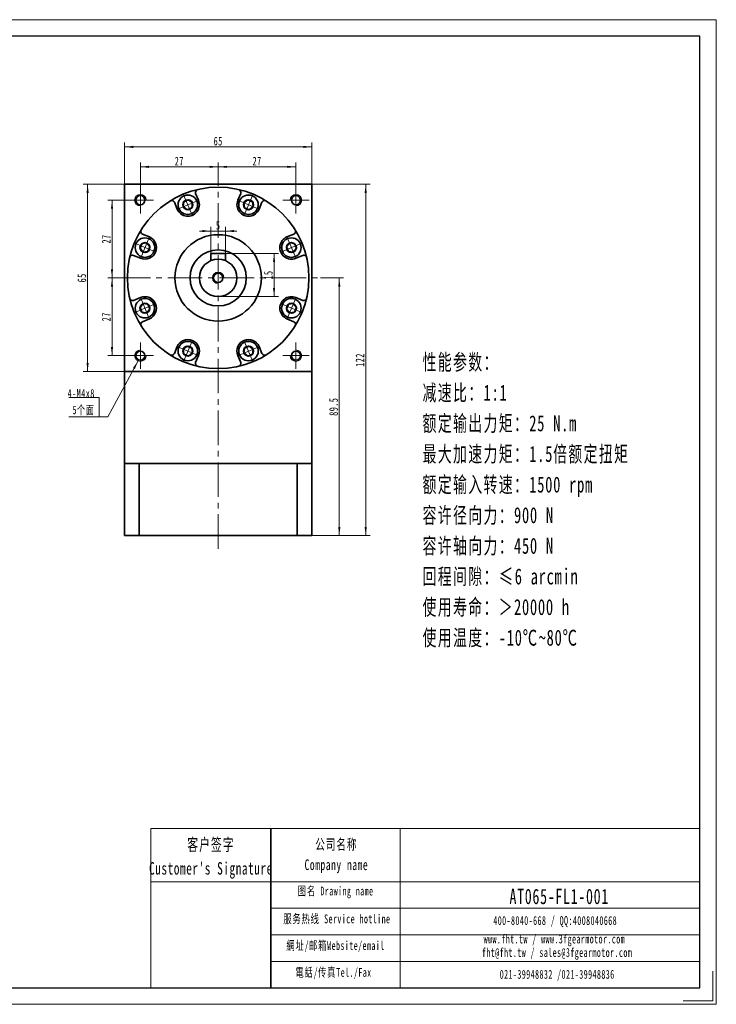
# Model space of a CAD drawing. Header units: millimetres. Extents: x -35 to 448, y -8 to 334.
# Tile 2 of 2: x 206 to 448, y -8 to 334. Entities that reach past the tile are written whole.
import ezdxf

# ---------------------------------------------------------------- set-up
doc = ezdxf.new("R2010")
doc.units = ezdxf.units.MM
doc.set_wipeout_variables(frame=1)
doc.linetypes.add('点画线', pattern=[18, 12, -2, 2, -2])
doc.layers.get('0').update_dxf_attribs({"lineweight": 35})
for name, color, linetype, lineweight in [('7标注层', 4, 'Continuous', 18), ('SLD-0', 7, 'Continuous', 18), ('中心线层', 1, '点画线', 18), ('图框_外框线', 7, 'Continuous', 18), ('尺寸线层', 3, 'Continuous', 18), ('粗实线层', 7, 'Continuous', 35)]:
    doc.layers.add(name, color=color, linetype=linetype, lineweight=lineweight)
doc.styles.add('标准', font='txt', dxfattribs={"width": 0.667})
doc.dimstyles.new('a4-1-1', dxfattribs={"dimtxt": 3, "dimasz": 3, "dimexe": 1.5, "dimexo": 0, "dimgap": 0.5, "dimtad": 1, "dimdec": 3, "dimdsep": 46, "dimtxsty": '标准', "dimblk": '_CAXARROW', "dimcen": 0, "dimdle": 6, "dimazin": 2, "dimtfac": 0.707107, "dimtdec": 3, "dimtix": 1, "dimtmove": 2, "dimatfit": 3, "dimfxl": 0, "dimfrac": 2, "dimtolj": 1, "dimarcsym": 0})
doc.dimstyles.new('a4-1-1.5', dxfattribs={"dimtxt": 4.5, "dimasz": 4.5, "dimexe": 2.25, "dimexo": 0, "dimgap": 0.75, "dimtad": 1, "dimdec": 3, "dimdsep": 46, "dimtxsty": '标准', "dimblk": '_CAXARROW', "dimcen": 0, "dimdle": 9, "dimazin": 2, "dimtfac": 0.707107, "dimtdec": 3, "dimtix": 1, "dimtmove": 2, "dimatfit": 3, "dimfxl": 0, "dimfrac": 2, "dimtolj": 1, "dimarcsym": 0})

# ---------------------------------------------------------------- blocks, each defined once
blk = doc.blocks.new('*X17')
at = {"layer": '尺寸线层', "linetype": 'Continuous'}
for points in [[(248.36, 282.49), (251.36, 282.86), (251.36, 282.11)], [(275.36, 282.49), (272.36, 282.86), (272.36, 282.11)]]:
    blk.add_hatch(color=0, dxfattribs=at).paths.add_polyline_path(points, flags=0)
at = {"layer": '尺寸线层', "color": 0, "linetype": 'Continuous'}
for p, q in [((248.36, 275.52), (248.36, 283.99)), ((275.36, 279.19), (275.36, 283.99)), ((248.36, 282.49), (275.36, 282.49))]:
    blk.add_line(p, q, dxfattribs=at)
at = {"layer": '尺寸线层', "color": 0, "insert": (261.86, 284.47), "char_height": 3, "width": 6, "attachment_point": 5, "line_spacing_factor": 1.15057, "style": '标准'}
blk.add_mtext('\\T1.1;27', dxfattribs=at)
blk = doc.blocks.new('_CAXARROW')
blk.add_hatch(color=0).paths.add_polyline_path([(0, 0), (-1, 0.125), (-1, -0.125)], flags=0)
blk = doc.blocks.new('*X18')
at = {"layer": '尺寸线层', "linetype": 'Continuous'}
for points in [[(275.36, 282.49), (278.36, 282.86), (278.36, 282.11)], [(302.36, 282.49), (299.36, 282.86), (299.36, 282.11)]]:
    blk.add_hatch(color=0, dxfattribs=at).paths.add_polyline_path(points, flags=0)
at = {"layer": '尺寸线层', "color": 0, "linetype": 'Continuous'}
for p, q in [((275.36, 279.19), (275.36, 283.99)), ((302.36, 275.52), (302.36, 283.99)), ((275.36, 282.49), (302.36, 282.49))]:
    blk.add_line(p, q, dxfattribs=at)
at = {"layer": '尺寸线层', "color": 0, "insert": (288.86, 284.47), "char_height": 3, "width": 6, "attachment_point": 5, "line_spacing_factor": 1.15057, "style": '标准'}
blk.add_mtext('\\T1.1;27', dxfattribs=at)
blk = doc.blocks.new('*X19')
at = {"layer": '尺寸线层', "linetype": 'Continuous'}
for points in [[(238.52, 270.92), (238.89, 267.92), (238.14, 267.92)], [(238.52, 243.92), (238.89, 246.92), (238.14, 246.92)]]:
    blk.add_hatch(color=0, dxfattribs=at).paths.add_polyline_path(points, flags=0)
at = {"layer": '尺寸线层', "color": 0, "linetype": 'Continuous'}
for p, q in [((243.76, 270.92), (237.02, 270.92)), ((238.52, 270.92), (238.52, 243.92)), ((239.86, 243.92), (237.02, 243.92))]:
    blk.add_line(p, q, dxfattribs=at)
at = {"layer": '尺寸线层', "color": 0, "insert": (236.53, 257.42), "char_height": 3, "width": 6, "attachment_point": 5, "rotation": 90, "line_spacing_factor": 1.15057, "style": '标准'}
blk.add_mtext('\\T1.1;27', dxfattribs=at)
blk = doc.blocks.new('*X20')
at = {"layer": '尺寸线层', "linetype": 'Continuous'}
for points in [[(238.52, 243.92), (238.89, 240.92), (238.14, 240.92)], [(238.52, 216.92), (238.89, 219.92), (238.14, 219.92)]]:
    blk.add_hatch(color=0, dxfattribs=at).paths.add_polyline_path(points, flags=0)
at = {"layer": '尺寸线层', "color": 0, "linetype": 'Continuous'}
for p, q in [((239.86, 243.92), (237.02, 243.92)), ((238.52, 243.92), (238.52, 216.92)), ((243.76, 216.92), (237.02, 216.92))]:
    blk.add_line(p, q, dxfattribs=at)
at = {"layer": '尺寸线层', "color": 0, "insert": (236.53, 230.42), "char_height": 3, "width": 6, "attachment_point": 5, "rotation": 90, "line_spacing_factor": 1.15057, "style": '标准'}
blk.add_mtext('\\T1.1;27', dxfattribs=at)
blk = doc.blocks.new('*X21')
at = {"layer": '尺寸线层', "linetype": 'Continuous'}
for points in [[(230.05, 276.42), (229.68, 273.42), (230.43, 273.42)], [(230.05, 211.42), (229.68, 214.42), (230.43, 214.42)]]:
    blk.add_hatch(color=0, dxfattribs=at).paths.add_polyline_path(points, flags=0)
at = {"layer": '尺寸线层', "color": 0, "linetype": 'Continuous'}
for p, q in [((242.86, 276.42), (228.55, 276.42)), ((230.05, 211.42), (230.05, 276.42)), ((242.86, 211.42), (228.55, 211.42))]:
    blk.add_line(p, q, dxfattribs=at)
at = {"layer": '尺寸线层', "color": 0, "insert": (228.07, 243.92), "char_height": 3, "width": 6, "attachment_point": 5, "rotation": 90, "line_spacing_factor": 1.15057, "style": '标准'}
blk.add_mtext('\\T1.1;65', dxfattribs=at)
blk = doc.blocks.new('*X22')
at = {"layer": '尺寸线层', "linetype": 'Continuous'}
for points in [[(242.86, 289.4), (245.86, 289.78), (245.86, 289.03)], [(307.86, 289.4), (304.86, 289.78), (304.86, 289.03)]]:
    blk.add_hatch(color=0, dxfattribs=at).paths.add_polyline_path(points, flags=0)
at = {"layer": '尺寸线层', "color": 0, "linetype": 'Continuous'}
for p, q in [((242.86, 276.42), (242.86, 290.9)), ((307.86, 276.42), (307.86, 290.9)), ((242.86, 289.4), (307.86, 289.4))]:
    blk.add_line(p, q, dxfattribs=at)
at = {"layer": '尺寸线层', "color": 0, "insert": (275.36, 291.39), "char_height": 3, "width": 6, "attachment_point": 5, "line_spacing_factor": 1.15057, "style": '标准'}
blk.add_mtext('\\T1.1;65', dxfattribs=at)
blk = doc.blocks.new('*X23')
at = {"layer": '尺寸线层', "linetype": 'Continuous'}
for points in [[(317.39, 243.92), (317.77, 240.92), (317.02, 240.92)], [(317.39, 154.42), (317.77, 157.42), (317.02, 157.42)]]:
    blk.add_hatch(color=0, dxfattribs=at).paths.add_polyline_path(points, flags=0)
at = {"layer": '尺寸线层', "color": 0, "linetype": 'Continuous'}
for p, q in [((310.86, 243.92), (318.89, 243.92)), ((317.39, 243.92), (317.39, 154.42)), ((307.86, 154.42), (318.89, 154.42))]:
    blk.add_line(p, q, dxfattribs=at)
at = {"layer": '尺寸线层', "color": 0, "insert": (315.41, 199.17), "char_height": 3, "width": 10.9114, "attachment_point": 5, "rotation": 90, "line_spacing_factor": 1.15057, "style": '标准'}
blk.add_mtext('\\T1.1;89.5', dxfattribs=at)
blk = doc.blocks.new('*X24')
at = {"layer": '尺寸线层', "linetype": 'Continuous'}
for points in [[(326.56, 276.42), (326.93, 273.42), (326.18, 273.42)], [(326.56, 154.42), (326.93, 157.42), (326.18, 157.42)]]:
    blk.add_hatch(color=0, dxfattribs=at).paths.add_polyline_path(points, flags=0)
at = {"layer": '尺寸线层', "color": 0, "linetype": 'Continuous'}
for p, q in [((307.86, 276.42), (328.06, 276.42)), ((326.56, 276.42), (326.56, 154.42)), ((307.86, 154.42), (328.06, 154.42))]:
    blk.add_line(p, q, dxfattribs=at)
at = {"layer": '尺寸线层', "color": 0, "insert": (324.57, 215.42), "char_height": 3, "width": 7.8007, "attachment_point": 5, "rotation": 90, "line_spacing_factor": 1.15057, "style": '标准'}
blk.add_mtext('\\T1.1;122', dxfattribs=at)
blk = doc.blocks.new('*X25')
at = {"layer": '尺寸线层', "linetype": 'Continuous'}
blk.add_hatch(color=0, dxfattribs=at).paths.add_polyline_path([(13.51, 19.45), (12.42, 16.63), (11.76, 16.99)], flags=0)
at = {"layer": '尺寸线层', "color": 0, "linetype": 'Continuous'}
blk.add_line((13.51, 19.45), (3, 0), dxfattribs=at)
at = {"layer": '尺寸线层', "color": 0}
for p, q in [((0, 6.73), (-10.53, 6.73)), ((0, 0), (0, 6.73)), ((0, 0), (-10.53, 0)), ((3, 0), (0, 0))]:
    blk.add_line(p, q, dxfattribs=at)
at = {"layer": '尺寸线层', "color": 0, "insert": (-1.5, 0.6), "char_height": 3, "width": 17.068, "attachment_point": 9, "line_spacing_factor": 1.15057, "style": '标准'}
blk.add_mtext('\\T1.1;4-M4x8\\P5个面', dxfattribs=at)
blk = doc.blocks.new('*X26')
at = {"layer": '尺寸线层', "linetype": 'Continuous'}
for points in [[(294.76, 252.42), (295.14, 249.42), (294.39, 249.42)], [(294.76, 237.42), (295.14, 240.42), (294.39, 240.42)]]:
    blk.add_hatch(color=0, dxfattribs=at).paths.add_polyline_path(points, flags=0)
at = {"layer": '尺寸线层', "color": 0, "linetype": 'Continuous'}
for p, q in [((277.86, 252.42), (296.26, 252.42)), ((294.76, 252.42), (294.76, 237.42)), ((275.36, 237.42), (296.26, 237.42))]:
    blk.add_line(p, q, dxfattribs=at)
at = {"layer": '尺寸线层', "color": 0, "insert": (292.77, 244.92), "char_height": 3, "width": 6, "attachment_point": 5, "rotation": 90, "line_spacing_factor": 1.15057, "style": '标准'}
blk.add_mtext('\\T1.1;15', dxfattribs=at)
blk = doc.blocks.new('*X27')
at = {"layer": '尺寸线层', "linetype": 'Continuous'}
for points in [[(272.86, 260.18), (269.86, 259.81), (269.86, 260.56)], [(277.86, 260.18), (280.86, 259.81), (280.86, 260.56)]]:
    blk.add_hatch(color=0, dxfattribs=at).paths.add_polyline_path(points, flags=0)
at = {"layer": '尺寸线层', "color": 0, "linetype": 'Continuous'}
for p, q in [((281.86, 260.18), (268.86, 260.18)), ((272.86, 252.42), (272.86, 261.68)), ((277.86, 252.42), (277.86, 261.68))]:
    blk.add_line(p, q, dxfattribs=at)
at = {"layer": '尺寸线层', "color": 0, "insert": (275.36, 262.15), "char_height": 3, "width": 6, "attachment_point": 5, "line_spacing_factor": 1.15057, "style": '标准'}
blk.add_mtext('\\T1.1;5', dxfattribs=at)
blk = doc.blocks.new('*X28')
at = {"layer": '中心线层', "linetype": '点画线', "lineweight": 18}
for p, q in [((0, -3.89), (0, 3.89)), ((-3.89, 0), (3.89, 0))]:
    blk.add_line(p, q, dxfattribs=at)
at = {"layer": '粗实线层'}
for p, q in [((-1.73, 0), (-0.87, 1.5)), ((-1.73, 0), (-0.87, -1.5)), ((-0.87, 1.5), (0.87, 1.5)), ((1.73, 0), (0.87, 1.5)), ((1.73, 0), (0.87, 1.5)), ((1.73, 0), (0.87, -1.5)), ((-0.87, -1.5), (0.87, -1.5))]:
    blk.add_line(p, q, dxfattribs=at)
blk.add_circle((0, 0), 1.73, dxfattribs=at)
for start, end in [(0, 180), (180, 360)]:
    blk.add_arc((0, 0), 3.39, start, end, dxfattribs=at)
blk = doc.blocks.new('*X37')
at = {"layer": '尺寸线层', "color": 0, "char_height": 4.5, "attachment_point": 1, "line_spacing_factor": 1.15057, "style": '标准'}
for s, insert, width in [('\\T1.1;{\\H0.707107x;+0.017}', (123.96, 150.77), 38.1799), ('\\T1.1;%%C14G6(', (109.02, 148.63), 105.3014), ('\\T1.1;{\\H0.707107x;+0.006}', (123.96, 146.97), 38.1799), ('\\T1.1;)', (134.41, 148.63), 105.3014)]:
    blk.add_mtext(s, dxfattribs=dict(at, insert=insert, width=width))
blk = doc.blocks.new('*X36')
at = {"layer": '尺寸线层', "linetype": 'Continuous'}
for points in [[(115.19, 142.39), (119.69, 142.95), (119.69, 141.83)], [(129.19, 142.39), (124.69, 142.95), (124.69, 141.83)]]:
    blk.add_hatch(color=0, dxfattribs=at).paths.add_polyline_path(points, flags=0)
at = {"layer": '尺寸线层', "color": 0, "linetype": 'Continuous'}
for p, q in [((115.19, 165.42), (115.19, 140.14)), ((129.19, 165.42), (129.19, 140.14)), ((115.19, 142.39), (129.19, 142.39))]:
    blk.add_line(p, q, dxfattribs=at)
at = {"layer": '尺寸线层', "color": 0}
blk.add_blockref('*X37', (0, 0), dxfattribs=at)

msp = doc.modelspace()

# ---------------------------------------------------------------- linework, layer by layer
msp.add_line((293.6288, 52.7015), (293.6288, -2.5628))
at = {"layer": '7标注层', "color": 0}
msp.add_line((251.9405, 52.7015), (251.9405, -2.5533), dxfattribs=at)
at = {"layer": '中心线层'}
for p, q in [((275.359, 149.8596), (275.359, 279.194)), ((248.359, 266.3217), (248.359, 275.5217)), ((302.359, 275.5217), (302.359, 266.3217)), ((243.759, 270.9217), (252.959, 270.9217)), ((297.759, 270.9217), (306.959, 270.9217)), ((239.859, 243.9217), (310.859, 243.9217)), ((248.359, 212.3217), (248.359, 221.5217)), ((302.359, 221.5217), (302.359, 212.3217)), ((252.959, 216.9217), (243.759, 216.9217)), ((306.959, 216.9217), (297.759, 216.9217))]:
    msp.add_line(p, q, dxfattribs=at)
at = {"layer": '图框_外框线'}
for p, q in [((251.9405, 52.7015), (293.6288, 52.7015)), ((293.6288, 52.7015), (293.6288, -2.5533)), ((293.6288, 52.7015), (442.4679, 52.7015)), ((338.5451, 52.7015), (338.5451, -2.5533)), ((251.9405, 34.2629), (293.6288, 34.2629)), ((293.6288, 34.2629), (442.4679, 34.2629)), ((293.6288, 25.0436), (442.4679, 25.0436)), ((293.6288, 15.8243), (442.4679, 15.8243)), ((293.6288, 6.605), (442.4679, 6.605))]:
    msp.add_line(p, q, dxfattribs=at)
at = {"layer": '图框_外框线', "color": 3}
msp.add_lwpolyline([(447.0725, 3.2023), (447.0725, -7.1579), (436.7123, -7.1579)], dxfattribs=at)
at = {"layer": '粗实线层'}
for p, q in [((242.859, 276.4217), (307.859, 276.4217)), ((242.859, 211.4217), (242.859, 276.4217)), ((307.859, 211.4217), (307.859, 276.4217)), ((261.1397, 267.7977), (260.1495, 270.1881)), ((268.5307, 270.8592), (267.5406, 273.2496)), ((282.1873, 270.8592), (283.1774, 273.2496)), ((289.5783, 267.7977), (290.5684, 270.1881)), ((251.483, 258.1411), (249.0926, 259.1312)), ((299.2349, 258.1411), (301.6254, 259.1312)), ((248.4216, 250.75), (246.0311, 251.7402)), ((277.859, 252.4217), (272.859, 252.4217)), ((272.859, 252.4217), (272.859, 249.9217)), ((277.859, 252.4217), (277.859, 249.9217)), ((302.2964, 250.75), (304.6868, 251.7402)), ((248.4216, 237.0935), (246.0311, 236.1033)), ((302.2964, 237.0935), (304.6868, 236.1033)), ((251.483, 229.7024), (249.0926, 228.7123)), ((299.2349, 229.7024), (301.6254, 228.7123)), ((261.1397, 220.0458), (260.1495, 217.6554)), ((289.5783, 220.0458), (290.5684, 217.6554)), ((268.5307, 216.9843), (267.5406, 214.5939)), ((282.1873, 216.9843), (283.1774, 214.5939)), ((242.859, 211.4217), (307.859, 211.4217)), ((242.859, 211.4217), (242.859, 179.4217)), ((307.859, 211.4217), (307.859, 179.4217)), ((287.859, 179.4217), (242.859, 179.4217)), ((242.859, 179.4217), (242.859, 154.4217)), ((247.9729, 154.4217), (247.9729, 179.4217)), ((307.859, 179.4217), (287.859, 179.4217)), ((302.7451, 154.4217), (302.7451, 179.4217)), ((307.859, 154.4217), (307.859, 179.4217)), ((242.859, 154.4217), (307.859, 154.4217))]:
    msp.add_line(p, q, dxfattribs=at)
for centre, radius in [((275.359, 243.9217), 31.5), ((248.359, 270.9217), 1.6), ((302.359, 270.9217), 1.6), ((275.359, 243.9217), 15), ((275.359, 243.9217), 9.75), ((275.359, 243.9217), 6.5), ((275.359, 243.9217), 1.6), ((248.359, 216.9217), 1.6), ((302.359, 216.9217), 1.6)]:
    msp.add_circle(centre, radius, dxfattribs=at)
for centre, radius, start, end in [((268.4644, 273.6323), 1, 103.064537, 202.500054), ((282.2535, 273.6323), 1, 337.499946, 76.935463), ((259.2257, 269.8054), 1, 22.499946, 121.935463), ((264.8352, 269.3284), 4, 202.5, 22.5), ((285.8828, 269.3284), 4, 157.5, 337.5), ((291.4923, 269.8054), 1, 58.064537, 157.500054), ((249.4753, 260.0551), 1, 148.064537, 247.500054), ((301.2427, 260.0551), 1, 292.499946, 31.935463), ((249.9523, 254.4455), 4, 247.5, 67.5), ((300.7657, 254.4455), 4, 112.5, 292.5), ((245.6485, 250.8163), 1, 67.499946, 166.935463), ((305.0695, 250.8163), 1, 13.064537, 112.500054), ((245.6485, 237.0272), 1, 193.064537, 292.500054), ((249.9523, 233.3979), 4, 292.5, 112.5), ((300.7657, 233.3979), 4, 67.5, 247.5), ((305.0695, 237.0272), 1, 247.499946, 346.935463), ((249.4753, 227.7884), 1, 112.499946, 211.935463), ((301.2427, 227.7884), 1, 328.064537, 67.500054), ((264.8352, 218.5151), 4, 337.5, 157.5), ((285.8828, 218.5151), 4, 22.5, 202.5), ((259.2257, 218.038), 1, 238.064537, 337.500054), ((291.4923, 218.038), 1, 202.499946, 301.935463), ((268.4644, 214.2112), 1, 157.499946, 256.935463), ((282.2535, 214.2112), 1, 283.064537, 22.500054)]:
    msp.add_arc(centre, radius, start, end, dxfattribs=at)
at = {"layer": '粗实线层', "lineweight": 18}
for centre, start, end in [((248.359, 270.9217), 0, 270), ((302.359, 270.9217), 270, 180), ((275.359, 243.9217), 0, 270), ((248.359, 216.9217), 90, 0), ((302.359, 216.9217), 180, 90)]:
    msp.add_arc(centre, 2, start, end, dxfattribs=at)

# ---------------------------------------------------------------- block references
at = {"layer": '尺寸线层'}
msp.add_blockref('*X25', (234.0367, 195.6404), dxfattribs=at)

# ---------------------------------------------------------------- texts
at = {"layer": 'SLD-0', "color": 1, "attachment_point": 2, "line_spacing_factor": 1.15057, "style": '标准'}
for s, insert, char_height, width in [("\\T1.1;客户签字\\PCustomer's Signature", (272.8565, 49.2903), 4.302337, 53.521511), ('\\T1.1;公司名称\\PCompany name', (316.3718, 49.0619), 3.687717, 47.744422), ('\\T1.1;图名 Drawing name', (316.1198, 32.5635), 3.073098, 39.300875), ('{\\H1.44323x;\\T1.10000;AT065-FL1-001}', (393.7115, 31.8214), 3.687717, 31.310168), ('\\T1.1;服务热线 Service hotline', (316.5556, 22.9002), 3.073098, 43.78495), ('\\T1.1;400-8040-668 / QQ:4008040668', (392.3086, 22.313), 3.073098, 89.474494), ('\\T1.1;網址/邮箱Website/email', (316.0771, 13.6414), 3.073098, 45.576012), ('\\T1.1;www.fht.tw / www.3fgearmotor.com ', (392.0252, 15.9121), 3.073098, 89.575217), ('{\\T1.10000;fht@fht.tw / sales@3fgearmotor.com }', (392.9618, 11.2326), 3.073098, 89.575217), ('\\T1.1;電話/传真Tel./Fax', (315.3885, 4.3105), 3.073098, 46.124158), ('\\T1.1;021-39948832 /021-39948836 ', (392.9939, 3.6386), 3.073098, 68.397454)]:
    msp.add_mtext(s, dxfattribs=dict(at, insert=insert, char_height=char_height, width=width))
at = {"layer": '尺寸线层', "insert": (346.2938, 217.4716), "char_height": 3.234, "width": 82.586747, "attachment_point": 1, "line_spacing_factor": 1.15057, "style": '标准'}
msp.add_mtext('\\T1.1;{\\H1.71429x;性能参数：\\P减速比：1:1\\P额定输出力矩：25 N.m\\P最大加速力矩：1.5倍额定扭矩\\P额定输入转速：1500 rpm\\P容许径向力：900 N\\P容许轴向力：450 N\\P回程间隙：≤6 arcmin\\P使用寿命：＞20000 h\\P使用温度：-10℃~80℃\\P}', dxfattribs=at)

# ---------------------------------------------------------------- dimensions: what is measured, and where the dimension line sits
at = {"layer": '尺寸线层'}
for base, p1, p2, picture, middle in [((307.859, 289.4038), (242.859, 276.4217), (307.859, 276.4217), '*X22', (275.359, 291.3871)), ((275.359, 282.486), (248.359, 275.5217), (275.359, 279.194), '*X17', (261.859, 284.4692)), ((302.359, 282.486), (275.359, 279.194), (302.359, 275.5217), '*X18', (288.859, 284.4692)), ((272.859, 260.1824), (277.859, 252.4217), (272.859, 252.4217), '*X27', (275.359, 262.1488))]:
    dim = msp.add_linear_dim(base=base, p1=p1, p2=p2, dimstyle='a4-1-1', override={"dimsah": 1, "dimtfill": 1, "dimtzin": 0}, dxfattribs=at)
    dim.commit()
    dim.dimension.update_dxf_attribs({"geometry": picture, "text_midpoint": middle, "dimtype": 160})
for base, p1, p2, angle, picture, middle in [((230.0515, 276.4217), (242.859, 211.4217), (242.859, 276.4217), 90, '*X21', (228.0683, 243.9217)), ((326.5568, 154.4217), (307.859, 276.4217), (307.859, 154.4217), 270, '*X24', (324.5652, 215.4217)), ((238.5159, 243.9217), (243.759, 270.9217), (239.859, 243.9217), 270, '*X19', (236.5326, 257.4217)), ((294.7636, 237.4217), (277.859, 252.4217), (275.359, 237.4217), 270, '*X26', (292.772, 244.9217)), ((238.5159, 216.9217), (239.859, 243.9217), (243.759, 216.9217), 270, '*X20', (236.5326, 230.4217)), ((317.3919, 154.4217), (310.859, 243.9217), (307.859, 154.4217), 270, '*X23', (315.4086, 199.1717))]:
    dim = msp.add_linear_dim(base=base, p1=p1, p2=p2, angle=angle, dimstyle='a4-1-1', override={"dimsah": 1, "dimtfill": 1, "dimtzin": 0}, dxfattribs=at)
    dim.commit()
    dim.dimension.update_dxf_attribs({"geometry": picture, "text_midpoint": middle, "dimtype": 160})
dim = msp.add_linear_dim(base=(129.1853, 142.3892), p1=(115.1853, 165.4217), p2=(129.1853, 165.4217), text='\\A1;%%C14G6({\\H0.707107x;\\S+0.017^ +0.006;})', dimstyle='a4-1-1.5', override={"dimpost": '%%C<>', "dimsah": 1, "dimtfill": 1, "dimtzin": 0}, dxfattribs=at)
dim.commit()
dim.dimension.update_dxf_attribs({"geometry": '*X36', "text_midpoint": (122.1853, 147.2181), "dimtype": 160})

# ---------------------------------------------------------------- next in the draw order: wipeouts: each hides what was drawn before it
for points in [[(267.9671, 270.6257), (267.6727, 271.1834), (267.6727, 271.1834), (267.0575, 271.8884), (266.273, 272.3984), (265.379, 272.6745), (264.4435, 272.6957), (263.5379, 272.4604), (263.5379, 272.4604), (262.7311, 271.9864), (262.0846, 271.31), (261.6477, 270.4826), (261.4536, 269.5672), (261.5171, 268.6337), (261.5171, 268.6337), (261.7032, 268.0311), (261.7032, 268.0311), (262.1457, 267.2647), (262.7715, 266.639), (263.5379, 266.1965), (264.3927, 265.9674), (265.2777, 265.9674), (266.1325, 266.1965), (266.1325, 266.1965), (267.0368, 266.7506), (267.7256, 267.5572), (268.1315, 268.537), (268.2147, 269.5944)], [(289.0147, 268.0311), (289.2008, 268.6337), (289.2008, 268.6337), (289.2644, 269.5672), (289.0703, 270.4826), (288.6333, 271.31), (287.9869, 271.9864), (287.1801, 272.4604), (287.1801, 272.4604), (286.2745, 272.6957), (285.339, 272.6745), (284.445, 272.3984), (283.6605, 271.8884), (283.0453, 271.1834), (283.0453, 271.1834), (282.7508, 270.6257), (282.7508, 270.6257), (282.5218, 269.7709), (282.5218, 268.8859), (282.7508, 268.0311), (283.1933, 267.2647), (283.8191, 266.639), (284.5855, 266.1965), (284.5855, 266.1965), (285.6168, 265.9489), (286.6742, 266.0321), (287.6541, 266.438), (288.4606, 267.1268)], [(251.2496, 257.5775), (250.647, 257.7636), (250.647, 257.7636), (249.7135, 257.8271), (248.7982, 257.633), (247.9708, 257.1961), (247.2943, 256.5496), (246.8203, 255.7428), (246.8203, 255.7428), (246.585, 254.8372), (246.6062, 253.9018), (246.8823, 253.0077), (247.3923, 252.2232), (248.0973, 251.6081), (248.0973, 251.6081), (248.655, 251.3136), (248.655, 251.3136), (249.5098, 251.0845), (250.3948, 251.0845), (251.2496, 251.3136), (252.016, 251.7561), (252.6418, 252.3818), (253.0843, 253.1482), (253.0843, 253.1482), (253.3319, 254.1796), (253.2486, 255.2369), (252.8428, 256.2168), (252.1539, 257.0233)], [(302.063, 251.3136), (302.6206, 251.6081), (302.6206, 251.6081), (303.3257, 252.2232), (303.8357, 253.0077), (304.1118, 253.9018), (304.133, 254.8372), (303.8976, 255.7428), (303.8976, 255.7428), (303.4237, 256.5496), (302.7472, 257.1961), (301.9198, 257.633), (301.0045, 257.8271), (300.0709, 257.7636), (300.0709, 257.7636), (299.4684, 257.5775), (299.4684, 257.5775), (298.702, 257.135), (298.0762, 256.5092), (297.6337, 255.7428), (297.4047, 254.888), (297.4047, 254.003), (297.6337, 253.1482), (297.6337, 253.1482), (298.1879, 252.2439), (298.9944, 251.5551), (299.9743, 251.1492), (301.0317, 251.066)], [(248.655, 236.5299), (248.0973, 236.2354), (248.0973, 236.2354), (247.3923, 235.6202), (246.8823, 234.8357), (246.6062, 233.9417), (246.585, 233.0063), (246.8203, 232.1006), (246.8203, 232.1006), (247.2943, 231.2939), (247.9708, 230.6474), (248.7982, 230.2105), (249.7135, 230.0164), (250.647, 230.0799), (250.647, 230.0799), (251.2496, 230.266), (251.2496, 230.266), (252.016, 230.7085), (252.6418, 231.3342), (253.0843, 232.1006), (253.3133, 232.9555), (253.3133, 233.8404), (253.0843, 234.6952), (253.0843, 234.6952), (252.5301, 235.5996), (251.7236, 236.2884), (250.7437, 236.6943), (249.6863, 236.7775)], [(299.4684, 230.266), (300.0709, 230.0799), (300.0709, 230.0799), (301.0045, 230.0164), (301.9198, 230.2105), (302.7472, 230.6474), (303.4237, 231.2939), (303.8976, 232.1006), (303.8976, 232.1006), (304.133, 233.0063), (304.1118, 233.9417), (303.8357, 234.8357), (303.3257, 235.6202), (302.6206, 236.2354), (302.6206, 236.2354), (302.063, 236.5299), (302.063, 236.5299), (301.2082, 236.7589), (300.3232, 236.7589), (299.4684, 236.5299), (298.702, 236.0874), (298.0762, 235.4616), (297.6337, 234.6952), (297.6337, 234.6952), (297.3861, 233.6639), (297.4693, 232.6066), (297.8752, 231.6267), (298.564, 230.8202)], [(261.7032, 219.8123), (261.5171, 219.2098), (261.5171, 219.2098), (261.4536, 218.2763), (261.6477, 217.3609), (262.0846, 216.5335), (262.7311, 215.8571), (263.5379, 215.3831), (263.5379, 215.3831), (264.4435, 215.1478), (265.379, 215.1689), (266.273, 215.4451), (267.0575, 215.9551), (267.6727, 216.6601), (267.6727, 216.6601), (267.9671, 217.2178), (267.9671, 217.2178), (268.1962, 218.0726), (268.1962, 218.9575), (267.9671, 219.8123), (267.5247, 220.5788), (266.8989, 221.2045), (266.1325, 221.647), (266.1325, 221.647), (265.1012, 221.8946), (264.0438, 221.8114), (263.0639, 221.4055), (262.2574, 220.7167)], [(282.7508, 217.2178), (283.0453, 216.6601), (283.0453, 216.6601), (283.6605, 215.9551), (284.445, 215.4451), (285.339, 215.1689), (286.2745, 215.1478), (287.1801, 215.3831), (287.1801, 215.3831), (287.9869, 215.8571), (288.6333, 216.5335), (289.0703, 217.3609), (289.2644, 218.2763), (289.2008, 219.2098), (289.2008, 219.2098), (289.0147, 219.8123), (289.0147, 219.8123), (288.5722, 220.5788), (287.9465, 221.2045), (287.1801, 221.647), (286.3253, 221.876), (285.4403, 221.876), (284.5855, 221.647), (284.5855, 221.647), (283.6812, 221.0928), (282.9923, 220.2863), (282.5864, 219.3064), (282.5032, 218.2491)]]:
    msp.add_wipeout(points).dxf.layer = '粗实线层'

# ---------------------------------------------------------------- next in the draw order: linework, layer by layer
at = {"layer": '图框_外框线', "color": 3}
msp.add_lwpolyline([(-35.2545, -8.309), (448.2236, -8.309), (448.2236, 333.5791), (-35.2545, 333.5791)], close=True, dxfattribs=at)
at = {"layer": '图框_外框线', "color": 3, "lineweight": 25}
msp.add_lwpolyline([(-6.476, -2.5533), (442.4679, -2.5533), (442.4679, 327.8234), (-6.476, 327.8234)], close=True, dxfattribs=at)

# ---------------------------------------------------------------- next in the draw order: block references
at = {"layer": '粗实线层'}
for p, rotation in [((264.8352, 269.3284), 22.5), ((285.8828, 269.3284), 337.5000000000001), ((249.9523, 254.4455), 67.50000000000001), ((300.7657, 254.4455), 292.5000000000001), ((249.9523, 233.3979), 112.5), ((300.7657, 233.3979), 247.5000000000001), ((264.8352, 218.5151), 157.5000000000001), ((285.8828, 218.5151), 202.5)]:
    msp.add_blockref('*X28', p, dxfattribs=dict(at, rotation=rotation))

doc.saveas('drawing.dxf')
